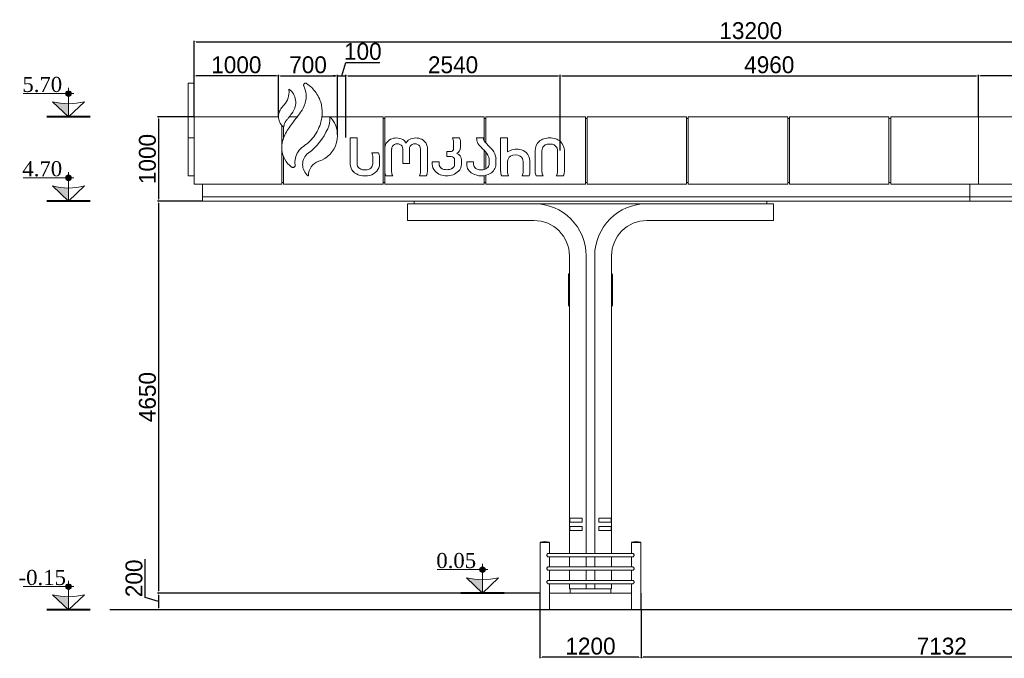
# Model space of a CAD drawing. Header units: feet. Extents: x 1702076 to 1880744, y 4858210 to 4922488.
# Tile 20 of 27: x 1827083 to 1838759, y 4902933 to 4910511. Entities that reach past the tile are written whole.
import ezdxf

# ---------------------------------------------------------------- set-up
doc = ezdxf.new("R2010")
doc.units = ezdxf.units.FT
doc.header["$MEASUREMENT"] = 0
doc.header["$PDMODE"] = 98
doc.header["$PDSIZE"] = 0.3
doc.dimstyles.new('ISO-25', dxfattribs={"dimscale": 15, "dimtxt": 20, "dimasz": 2.5, "dimexe": 1.25, "dimexo": 0.625, "dimgap": 3, "dimtad": 1, "dimdec": 0, "dimtxsty": 'Standard', "dimcen": 2.5, "dimadec": 0, "dimazin": 0, "dimtfac": 1, "dimtdec": 0, "dimtmove": 0, "dimatfit": 3, "dimfxl": 1.25, "dimarcsym": 0})

# ---------------------------------------------------------------- blocks, each defined once
blk = doc.blocks.new('A$Cb45f844c')
at = {"color": 0, "linetype": 'Continuous', "lineweight": 0, "extrusion": (0, 1, 0)}
for p, q in [((-44092, -2843), (-44162, -2843)), ((-44162, -3244), (-44162, -3246)), ((-44092, -3244), (-44162, -3244)), ((-44162, -3246), (-44162, -3493)), ((-44092, -3243), (-44092, -4043)), ((-44092, -3243), (-43092, -3243)), ((-42964, -3243), (-42870, -3243)), ((-42577, -3243), (-41852, -3243)), ((-41852, -4043), (-41852, -3243)), ((-41852, -3263), (-41832, -3263)), ((-41832, -3243), (-41832, -4043)), ((-41832, -3243), (-40652, -3243)), ((-40652, -3528), (-40652, -3243)), ((-40652, -3263), (-40632, -3263)), ((-40632, -3243), (-40632, -3554)), ((-40632, -3243), (-39452, -3243)), ((-39452, -4043), (-39452, -3243)), ((-39452, -3263), (-39432, -3263)), ((-39432, -3243), (-39432, -4043)), ((-39432, -3243), (-38252, -3243)), ((-38252, -4043), (-38252, -3243)), ((-38252, -3263), (-38232, -3263)), ((-38232, -3243), (-38232, -4043)), ((-38232, -3243), (-37052, -3243)), ((-37052, -4043), (-37052, -3243)), ((-37052, -3263), (-37032, -3263)), ((-37032, -3243), (-37032, -4043)), ((-37032, -3243), (-35852, -3243)), ((-35852, -3243), (-35852, -4043)), ((-35832, -3263), (-35852, -3263)), ((-35832, -3243), (-35832, -4043)), ((-34792, -3243), (-35832, -3243)), ((-34102, -3243), (-34792, -3243)), ((-34792, -3243), (-34792, -4043)), ((-43052, -3574), (-43052, -3345)), ((-43032, -3362), (-43032, -3493)), ((-44162, -3493), (-44162, -3502)), ((-44162, -3493), (-44162, -3493)), ((-44092, -3493), (-44162, -3493)), ((-44092, -3493), (-44162, -3493)), ((-44162, -3502), (-44162, -3531)), ((-42159, -3493), (-42242, -3493)), ((-42242, -3493), (-42242, -3806)), ((-42159, -3800), (-42159, -3493)), ((-40946, -3493), (-41028, -3493)), ((-40661, -3493), (-40742, -3493)), ((-40375, -3493), (-40458, -3493)), ((-40458, -3493), (-40458, -3892)), ((-40375, -3659), (-40375, -3493)), ((-44162, -3531), (-44162, -3646)), ((-41016, -3538), (-41016, -3626)), ((-40934, -3606), (-40934, -3536)), ((-44162, -3892), (-44162, -3646)), ((-43052, -4043), (-43052, -3633)), ((-43032, -3715), (-43032, -4043)), ((-41906, -3668), (-41985, -3668)), ((-41974, -3721), (-41974, -3800)), ((-41893, -3800), (-41893, -3721)), ((-41832, -3624), (-41832, -3892)), ((-41750, -3894), (-41750, -3624)), ((-41618, -3624), (-41618, -3798)), ((-41539, -3798), (-41539, -3624)), ((-41408, -3624), (-41408, -3894)), ((-41326, -3892), (-41326, -3624)), ((-41040, -3653), (-41094, -3653)), ((-41094, -3653), (-41094, -3713)), ((-41094, -3713), (-41045, -3713)), ((-40652, -3868), (-40652, -3641)), ((-40632, -3661), (-40632, -3861)), ((-40513, -3805), (-40513, -3736)), ((-40049, -3646), (-40049, -3892)), ((-39967, -3894), (-39967, -3646)), ((-39784, -3646), (-39784, -3894)), ((-39702, -3892), (-39702, -3646)), ((-41618, -3798), (-41539, -3798)), ((-41271, -3776), (-41271, -3804)), ((-41188, -3776), (-41271, -3776)), ((-41188, -3804), (-41188, -3776)), ((-41003, -3752), (-41003, -3804)), ((-40921, -3804), (-40921, -3754)), ((-40779, -3776), (-40860, -3776)), ((-40860, -3776), (-40860, -3805)), ((-40779, -3794), (-40779, -3776)), ((-40594, -3744), (-40594, -3794)), ((-40375, -3894), (-40375, -3774)), ((-40190, -3774), (-40190, -3894)), ((-40110, -3894), (-40110, -3765)), ((-44162, -3892), (-44162, -3943)), ((-44162, -3943), (-44162, -3943)), ((-44092, -3943), (-44162, -3943)), ((-44092, -3943), (-44162, -3943)), ((-42738, -3942), (-42737, -3940)), ((-41819, -3943), (-41737, -3943)), ((-41421, -3943), (-41339, -3943)), ((-40652, -4043), (-40652, -3940)), ((-40632, -3936), (-40632, -4043)), ((-40445, -3943), (-40363, -3943)), ((-40201, -3943), (-40119, -3943)), ((-40037, -3943), (-39954, -3943)), ((-39797, -3943), (-39714, -3943)), ((-43052, -4043), (-44092, -4043)), ((-43992, -4043), (-43992, -4193)), ((-43052, -4023), (-43032, -4023)), ((-43032, -4043), (-41852, -4043)), ((-41852, -4023), (-41832, -4023)), ((-41832, -4043), (-40652, -4043)), ((-40652, -4023), (-40632, -4023)), ((-40632, -4043), (-39452, -4043)), ((-39452, -4023), (-39432, -4023)), ((-39432, -4043), (-38252, -4043)), ((-38252, -4023), (-38232, -4023)), ((-38232, -4043), (-37052, -4043)), ((-37052, -4023), (-37032, -4023)), ((-35852, -4043), (-37032, -4043)), ((-35832, -4023), (-35852, -4023)), ((-34792, -4043), (-35832, -4043)), ((-34892, -4193), (-34892, -4043)), ((-34102, -4043), (-34792, -4043)), ((-43992, -4193), (-43992, -4243)), ((-43992, -4193), (-34892, -4193)), ((-34892, -4193), (-43992, -4193)), ((-34892, -4193), (-34892, -4243)), ((-34892, -4193), (-30992, -4193)), ((-30992, -4193), (-34892, -4193)), ((-34892, -4243), (-43992, -4243)), ((-40062, -4273), (-41562, -4273)), ((-41562, -4273), (-41562, -4473)), ((-41482, -4273), (-41482, -4243)), ((-38722, -4273), (-40062, -4273)), ((-37222, -4273), (-38722, -4273)), ((-37302, -4273), (-37302, -4243)), ((-37222, -4473), (-37222, -4273)), ((-30992, -4243), (-34892, -4243)), ((-41562, -4473), (-40062, -4473)), ((-38722, -4473), (-37222, -4473)), ((-39642, -4893), (-39642, -8003)), ((-39442, -4893), (-39442, -8423)), ((-39342, -8423), (-39342, -4893)), ((-39142, -8003), (-39142, -4893)), ((-39652, -5121), (-39652, -5108)), ((-39652, -5121), (-39652, -5483)), ((-39132, -5114), (-39132, -5160)), ((-39132, -5160), (-39132, -5243)), ((-39132, -5247), (-39132, -5243)), ((-39132, -5317), (-39132, -5247)), ((-39132, -5439), (-39132, -5317)), ((-39652, -5483), (-39652, -5483)), ((-39132, -5483), (-39132, -5439)), ((-39642, -8053), (-39642, -8003)), ((-39492, -8003), (-39642, -8003)), ((-39642, -8053), (-39642, -8103)), ((-39642, -8053), (-39492, -8053)), ((-39637, -8003), (-39637, -8053)), ((-39492, -8053), (-39492, -8003)), ((-39142, -8003), (-39292, -8003)), ((-39292, -8003), (-39292, -8053)), ((-39292, -8053), (-39142, -8053)), ((-39147, -8003), (-39147, -8053)), ((-39142, -8053), (-39142, -8003)), ((-39142, -8103), (-39142, -8053)), ((-39642, -8103), (-39642, -8153)), ((-39492, -8103), (-39642, -8103)), ((-39642, -8153), (-39642, -8423)), ((-39642, -8153), (-39492, -8153)), ((-39637, -8103), (-39637, -8153)), ((-39492, -8153), (-39492, -8103)), ((-39142, -8103), (-39292, -8103)), ((-39292, -8103), (-39292, -8153)), ((-39292, -8153), (-39142, -8153)), ((-39147, -8103), (-39147, -8153)), ((-39142, -8153), (-39142, -8103)), ((-39142, -8423), (-39142, -8153)), ((-39988, -8290), (-39933, -8290)), ((-39988, -8290), (-39988, -8291)), ((-39933, -8290), (-39878, -8290)), ((-39878, -8290), (-39878, -8291)), ((-38851, -8290), (-38906, -8290)), ((-38906, -8291), (-38906, -8290)), ((-38796, -8290), (-38851, -8290)), ((-38796, -8291), (-38796, -8290)), ((-39988, -8291), (-39933, -8291)), ((-39988, -8293), (-39878, -8293)), ((-39988, -8293), (-39988, -9088)), ((-39985, -8291), (-39985, -8293)), ((-39933, -8291), (-39878, -8291)), ((-39881, -8291), (-39881, -8293)), ((-39878, -8293), (-39878, -8423)), ((-38851, -8291), (-38906, -8291)), ((-38796, -8293), (-38906, -8293)), ((-38906, -8423), (-38906, -8293)), ((-38903, -8293), (-38903, -8291)), ((-38796, -8291), (-38851, -8291)), ((-38799, -8293), (-38799, -8291)), ((-38796, -9088), (-38796, -8293)), ((-38891, -8423), (-39892, -8423)), ((-39892, -8463), (-38891, -8463)), ((-39878, -8463), (-39878, -8583)), ((-39642, -8463), (-39642, -8583)), ((-39442, -8463), (-39442, -8583)), ((-39342, -8583), (-39342, -8463)), ((-39142, -8583), (-39142, -8463)), ((-38906, -8583), (-38906, -8463)), ((-38891, -8583), (-39892, -8583)), ((-39892, -8623), (-38891, -8623)), ((-39878, -8623), (-39878, -8743)), ((-39642, -8623), (-39642, -8743)), ((-39442, -8623), (-39442, -8743)), ((-39342, -8743), (-39342, -8623)), ((-39142, -8743), (-39142, -8623)), ((-38906, -8743), (-38906, -8623)), ((-38891, -8743), (-39892, -8743)), ((-39892, -8783), (-38891, -8783)), ((-39878, -8783), (-39878, -9088)), ((-39642, -8783), (-39642, -8843)), ((-39442, -8843), (-39642, -8843)), ((-39632, -8893), (-39632, -8843)), ((-39442, -8783), (-39442, -8843)), ((-39342, -8843), (-39442, -8843)), ((-39342, -8843), (-39342, -8783)), ((-39142, -8843), (-39342, -8843)), ((-39152, -8893), (-39152, -8843)), ((-39142, -8843), (-39142, -8783)), ((-38906, -9088), (-38906, -8783)), ((-39992, -8893), (-39988, -8893)), ((-39992, -9088), (-39992, -8893)), ((-39878, -8893), (-38906, -8893)), ((-38796, -8893), (-38792, -8893)), ((-38792, -9088), (-38792, -8893)), ((-39828, -9088), (-40038, -9088)), ((-40038, -9093), (-40038, -9088)), ((-39828, -9093), (-40038, -9093)), ((-39828, -9093), (-39828, -9088)), ((-39828, -9093), (-38956, -9093)), ((-38746, -9088), (-38956, -9088)), ((-38956, -9093), (-38956, -9088)), ((-38746, -9093), (-38956, -9093)), ((-38746, -9093), (-38746, -9088))]:
    blk.add_line(p, q, dxfattribs=at)
at = {"lineweight": 30}
blk.add_lwpolyline([(-23874, -9093), (-45093, -9093)], dxfattribs=at)
at = {"color": 0, "linetype": 'Continuous', "lineweight": 0}
for centre, radius, start, end in [((-42716, -3463), 324, 288.3396, 41.8638), ((-42479, -3250), 5.75, 41.8638, 184.1011), ((-41694, -3655), 162, 62.3417, 115.6282), ((-41463, -3655), 162, 64.3718, 117.6583), ((-41015, -3536), 81.3, 0.1697, 31.847), ((-40615, -3497), 127, 178.4099, 208.71), ((-39904, -3642), 146, 106.5035, 130.5704), ((-39876, -3770), 277, 89.8815, 104.4166), ((-39875, -3770), 277, 75.5834, 90.1185), ((-39847, -3642), 146, 49.4296, 73.4965), ((-41705, -3621), 127, 117.743, 181.4524), ((-41658, -3586), 84.4, 20.1503, 62.3417), ((-41500, -3586), 84.4, 117.6583, 159.8497), ((-41452, -3621), 127, 358.5476, 62.257), ((-41017, -3604), 82.9, 298.4937, 358.6635), ((-40618, -3498), 124, 208.9002, 223.5013), ((-38033, -1045), 3688, 223.5013, 225.1121), ((-39899, -3644), 150, 131.4001, 180.7368), ((-39852, -3644), 150, 359.2632, 48.5999), ((-42637, -3808), 169, 127.0604, 232.8758), ((-42007, -3721), 114, 0, 27.2667), ((-41009, -3759), 88.3, 3.567, 68.616), ((-40699, -3755), 188, 39.442, 44.3929), ((-40699, -3755), 188, 5.9324, 39.442), ((-40267, -3815), 190, 78.4462, 124.8217), ((-40261, -3787), 161, 48.0032, 78.4462), ((-40242, -3765), 131, 0, 48.0032), ((-42088, -3791), 155, 185.8974, 219.5566), ((-42031, -3798), 138, 319.6655, 359.4855), ((-41141, -3798), 129, 182.386, 223.9605), ((-41043, -3801), 122, 314.4244, 358.6642), ((-40728, -3800), 132, 181.9339, 240.8055), ((-40647, -3799), 134, 299.1945, 357.403), ((-42738, -3942), 0.821, 232.8758, 4.1153), ((-42087, -3777), 164, 222.9621, 257.536), ((-42067, -3676), 268, 258.0221, 282.2436), ((-42046, -3779), 162, 282.6796, 317.7905), ((-41711, -3889), 121, 181.6323, 206.5631), ((-41447, -3889), 121, 333.4369, 358.3677), ((-41111, -3769), 172, 223.9605, 248.8918), ((-41097, -3734), 209, 248.8918, 291.1082), ((-41089, -3754), 188, 291.1082, 314.4244), ((-40687, -3727), 216, 240.8055, 299.1945), ((-40350, -3892), 107, 180, 208.1954), ((-40240, -3896), 129, 338.6909, 1.0192), ((-39928, -3889), 121, 181.6323, 206.5631), ((-39823, -3889), 121, 333.4369, 358.3677), ((-39642, -5483), 10, 180, 270)]:
    blk.add_arc(centre, radius, start, end, dxfattribs=at)
at = {"color": 0, "linetype": 'Continuous', "lineweight": 0, "extrusion": (0, 0, -1)}
for centre, radius, start, end in [((42761, -3270), 278, 175.8989, 204.1268), ((43187, -3080), 744, 204.1268, 232.9396), ((41100, -3537), 84.1, 148.6662, 180.4125), ((40583, -3492), 77.5, 318.3959, 359.0027), ((41691, -3623), 58.2, 358.5552, 66.081), ((41683, -3641), 78, 66.081, 113.919), ((41678, -3624), 60, 116.1779, 180.7798), ((41479, -3624), 60, 359.2202, 63.8221), ((41474, -3641), 78, 66.081, 113.919), ((41466, -3623), 58.2, 113.919, 181.4448), ((38796, -1892), 2476, 315.6071, 318.1715), ((39889, -3643), 78.2, 358.3168, 43.6773), ((39891, -3644), 77.2, 45.4377, 78.2024), ((39877, -3728), 162, 79.19, 90.4648), ((39874, -3728), 162, 89.5352, 100.81), ((39860, -3644), 77.2, 101.7976, 134.5623), ((39862, -3643), 78.2, 136.3227, 181.6832), ((42139, -3729), 166, 158.5962, 177.2164), ((41042, -3752), 38.8, 86.1758, 179.8654), ((41043, -3626), 27.2, 178.681, 263.8253), ((40736, -3758), 142, 134.8879, 174.3791), ((40298, -3774), 77.3, 0, 57.3692), ((40283, -3798), 105, 57.3692, 122.6308), ((40269, -3776), 79.3, 122.6308, 178.7846), ((42557, -3941), 180, 0.5548, 71.6604), ((42092, -3800), 67.4, 310.9322, 359.9605), ((42078, -3781), 90.3, 280.2993, 309.7954), ((42056, -3779), 92.4, 231.0012, 261.0375), ((42050, -3794), 76.2, 183.9964, 227.4902), ((41129, -3803), 59.3, 300.6423, 358.9289), ((41057, -3806), 54, 177.7303, 242.2144), ((40681, -3789), 98.1, 327.2514, 357.2194), ((40717, -3813), 54.6, 288.0505, 327.2514), ((40658, -3808), 59.6, 215.1051, 251.9495), ((40678, -3794), 84, 180, 215.1051), ((42068, -3708), 164, 260.8559, 279.1441), ((41648, -3894), 102, 330.9965, 0.0133), ((41510, -3894), 102, 179.9867, 209.0035), ((41113, -3789), 79.4, 277.4471, 305.7589), ((41098, -3724), 146, 260.006, 279.994), ((41083, -3775), 93.4, 237.2139, 263.5691), ((40687, -3720), 152, 251.9495, 288.0505), ((40274, -3894), 102, 330.9965, 0.0133), ((40304, -3894), 114, 180, 205.6227), ((39865, -3894), 102, 330.9965, 0.0133), ((39885, -3894), 102, 179.9867, 209.0035), ((40062, -4893), 620, 90, 180), ((38722, -4893), 620, 0, 90), ((40062, -4893), 420, 90, 180), ((38722, -4893), 420, 0, 90), ((39642, -5108), 10, 0, 90), ((39642, -5121), 10, 0, 90), ((39142, -5114), 10, 90, 180), ((39642, -5483), 10, 270, 0), ((39142, -5483), 10, 180, 270), ((39933, -8467), 185, 72.7047, 107.2953), ((38851, -8467), 185, 72.7047, 107.2953)]:
    blk.add_arc(centre, radius, start, end, dxfattribs=at)
at = {"color": 0, "linetype": 'Continuous', "lineweight": 0}
for points, knots in [([(-44162, -2846), (-44162, -2845), (-44162, -2844), (-44162, -2843), (-44162, -2843), (-44162, -2843)], [-54.744503, -54.744503, -54.744503, -54.744503, -48.562111, -48.562111, -42.882569, -42.882569, -42.882569, -42.882569]), ([(-44162, -3244), (-44162, -3197), (-44162, -3148), (-44162, -3049), (-44162, -3000), (-44162, -2913), (-44162, -2875), (-44162, -2846)], [-464.751714, -464.751714, -464.751714, -464.751714, -320.159213, -320.159213, -160.929472, -160.929472, 0, 0, 0, 0]), ([(-43027, -3363), (-43027, -3349), (-43025, -3336), (-43016, -3310), (-43009, -3298), (-42999, -3286), (-42999, -3286), (-42996, -3282), (-42995, -3280), (-42990, -3275), (-42987, -3271), (-42977, -3259), (-42970, -3251), (-42950, -3225), (-42937, -3207), (-42924, -3189), (-42923, -3189), (-42909, -3168), (-42899, -3146), (-42887, -3097), (-42885, -3071), (-42893, -3019), (-42902, -2994), (-42929, -2949), (-42947, -2929), (-42968, -2913), (-42968, -2913), (-42968, -2913), (-42968, -2913), (-42968, -2913), (-42968, -2913), (-42968, -2913), (-42968, -2913), (-42968, -2913), (-42968, -2913), (-42968, -2913), (-42968, -2913), (-42968, -2913), (-42968, -2913), (-42969, -2913), (-42969, -2913), (-42969, -2913), (-42969, -2913), (-42969, -2913), (-42969, -2913), (-42969, -2914), (-42969, -2914), (-42968, -2918), (-42968, -2922), (-42967, -2933), (-42967, -2941), (-42967, -2980), (-42974, -3011), (-42999, -3068), (-43017, -3095), (-43041, -3118), (-43042, -3119), (-43044, -3121), (-43045, -3122), (-43061, -3139), (-43072, -3157), (-43088, -3197), (-43092, -3219), (-43091, -3262), (-43087, -3283), (-43070, -3322), (-43057, -3340), (-43041, -3356)], [-8016.868336, -8016.868336, -8016.868336, -8016.868336, -6974.133624, -6974.133624, -5929.559772, -5929.559772, -5804.489011, -5804.489011, -5756.727762, -5756.727762, -5589.068498, -5589.068498, -5235.920841, -5235.920841, -4529.300506, -4529.300506, -4508.430645, -4508.430645, -3552.798289, -3552.798289, -2561.649422, -2561.649422, -1530.784561, -1530.784561, -511.331069, -511.331069, -511.331065, -511.331065, -511.331059, -511.331059, -511.331041, -511.331041, -511.331002, -511.331002, -511.326339, -511.326339, -510.746022, -510.746022, -510.143517, -510.143517, -509.534846, -509.534846, -508.954671, -508.954671, -508.352326, -508.352326, -507.227335, -507.227335, -494.831263, -494.831263, -470.117036, -470.117036, -370.728115, -370.728115, -269.051614, -269.051614, -262.945155, -262.945155, -258.602221, -258.602221, -194.832952, -194.832952, -129.120568, -129.120568, -65.485114, -65.485114, 0, 0, 0, 0]), ([(-42792, -2873), (-42777, -2905), (-42768, -2940), (-42762, -3011), (-42766, -3047), (-42787, -3121), (-42805, -3157), (-42830, -3189)], [-335.122731, -335.122731, -335.122731, -335.122731, -229.786144, -229.786144, -120.602151, -120.602151, 0, 0, 0, 0]), ([(-42761, -2846), (-42763, -2845), (-42765, -2844), (-42769, -2843), (-42771, -2843), (-42776, -2843), (-42779, -2844), (-42784, -2846), (-42786, -2848), (-42790, -2852), (-42791, -2854), (-42793, -2860), (-42794, -2862), (-42794, -2868), (-42793, -2871), (-42792, -2873)], [-54.744503, -54.744503, -54.744503, -54.744503, -48.562111, -48.562111, -42.05044, -42.05044, -33.492871, -33.492871, -25.11128, -25.11128, -16.96365, -16.96365, -8.501115, -8.501115, 0, 0, 0, 0]), ([(-42578, -3251), (-42570, -3201), (-42572, -3150), (-42594, -3049), (-42616, -3000), (-42677, -2913), (-42716, -2875), (-42761, -2846)], [-471.683907, -471.683907, -471.683907, -471.683907, -320.159213, -320.159213, -160.929472, -160.929472, 0, 0, 0, 0]), ([(-42830, -3189), (-42849, -3214), (-42867, -3239), (-42905, -3289), (-42923, -3314), (-42942, -3339)], [-187.810745, -187.810745, -187.810745, -187.810745, -93.905372, -93.905372, 0, 0, 0, 0]), ([(-42895, -3814), (-42899, -3788), (-42898, -3761), (-42886, -3707), (-42875, -3681), (-42844, -3632), (-42822, -3611), (-42796, -3593), (-42795, -3592), (-42791, -3590), (-42790, -3589), (-42785, -3585), (-42781, -3583), (-42725, -3542), (-42681, -3493), (-42612, -3381), (-42588, -3317), (-42578, -3251)], [-1035.208386, -1035.208386, -1035.208386, -1035.208386, -841.120164, -841.120164, -639.691036, -639.691036, -422.447419, -422.447419, -415.068122, -415.068122, -408.91628, -408.91628, -396.625907, -396.625907, -201.048341, -201.048341, 0, 0, 0, 0]), ([(-42942, -3339), (-42976, -3381), (-43003, -3427), (-43029, -3486), (-43032, -3493), (-43037, -3506), (-43040, -3515), (-43052, -3561), (-43055, -3599), (-43047, -3675), (-43035, -3712), (-42998, -3781), (-42972, -3811), (-42941, -3836), (-42941, -3836), (-42940, -3837), (-42940, -3837), (-42939, -3838), (-42938, -3838), (-42933, -3841), (-42929, -3842), (-42921, -3843), (-42917, -3843), (-42911, -3842), (-42909, -3841), (-42906, -3840), (-42905, -3839), (-42902, -3836), (-42900, -3834), (-42896, -3829), (-42895, -3826), (-42895, -3820), (-42895, -3817), (-42895, -3814)], [-3612.029582, -3612.029582, -3612.029582, -3612.029582, -3187.564884, -3187.564884, -3102.18954, -3102.18954, -2868.30288, -2868.30288, -1965.730116, -1965.730116, -1028.305041, -1028.305041, -86.179929, -86.179929, -85.389041, -85.389041, -82.877839, -82.877839, -77.874731, -77.874731, -57.841162, -57.841162, -37.224522, -37.224522, -30.880752, -30.880752, -26.591028, -26.591028, -17.942381, -17.942381, -8.953142, -8.953142, 0, 0, 0, 0]), ([(-43041, -3356), (-43039, -3358), (-43037, -3359), (-43032, -3362), (-43030, -3363), (-43027, -3363)], [-16.557237, -16.557237, -16.557237, -16.557237, -8.278618, -8.278618, 0, 0, 0, 0]), ([(-39132, -5160), (-39132, -5160), (-39132, -5160), (-39132, -5160), (-39132, -5159), (-39132, -5159), (-39132, -5158), (-39133, -5157), (-39134, -5157), (-39136, -5156), (-39137, -5155), (-39139, -5155), (-39140, -5155), (-39142, -5155)], [-0.004644, -0.004644, -0.004644, -0.004644, 0, 0, 2.036271, 2.036271, 4.071595, 4.071595, 7.988919, 7.988919, 11.889031, 11.889031, 15.780757, 15.780757, 15.780757, 15.780757]), ([(-39132, -5243), (-39132, -5243), (-39132, -5243), (-39132, -5244), (-39132, -5245), (-39132, -5247), (-39133, -5247), (-39134, -5249), (-39135, -5250), (-39137, -5251), (-39138, -5251), (-39140, -5252), (-39141, -5252), (-39142, -5252)], [-18.685352, -18.685352, -18.685352, -18.685352, -18.679204, -18.679204, -14.480478, -14.480478, -10.480986, -10.480986, -6.212314, -6.212314, -2.92001, -2.92001, 0, 0, 0, 0]), ([(-39132, -5247), (-39132, -5247), (-39132, -5247), (-39132, -5248), (-39132, -5249), (-39133, -5251), (-39133, -5252), (-39134, -5254), (-39135, -5255), (-39137, -5256), (-39138, -5257), (-39140, -5257), (-39141, -5257), (-39142, -5257)], [-0.006372, -0.006372, -0.006372, -0.006372, 0, 0, 4.727672, 4.727672, 9.236807, 9.236807, 13.54944, 13.54944, 16.70931, 16.70931, 19.446445, 19.446445, 19.446445, 19.446445]), ([(-39132, -5439), (-39132, -5439), (-39132, -5439), (-39132, -5439), (-39132, -5438), (-39132, -5437), (-39132, -5437), (-39133, -5436), (-39134, -5435), (-39136, -5435), (-39137, -5434), (-39139, -5434), (-39141, -5434), (-39142, -5434)], [-16.858102, -16.858102, -16.858102, -16.858102, -16.85301, -16.85301, -14.038565, -14.038565, -11.259423, -11.259423, -7.093144, -7.093144, -3.43455, -3.43455, 0, 0, 0, 0]), ([(-39892, -8463), (-39894, -8463), (-39896, -8463), (-39899, -8461), (-39901, -8460), (-39905, -8456), (-39906, -8454), (-39908, -8449), (-39909, -8447), (-39909, -8442), (-39909, -8440), (-39907, -8435), (-39906, -8433), (-39904, -8429), (-39902, -8427), (-39898, -8425), (-39896, -8424), (-39894, -8423), (-39893, -8423), (-39892, -8423)], [0, 0, 0, 0, 7.376503, 7.376503, 15.120615, 15.120615, 23.266629, 23.266629, 30.588919, 30.588919, 37.420683, 37.420683, 44.884449, 44.884449, 52.951043, 52.951043, 60.786301, 60.786301, 63.817122, 63.817122, 63.817122, 63.817122]), ([(-38891, -8463), (-38889, -8463), (-38887, -8463), (-38884, -8461), (-38882, -8459), (-38879, -8456), (-38877, -8454), (-38875, -8449), (-38875, -8447), (-38874, -8442), (-38875, -8440), (-38876, -8436), (-38877, -8434), (-38879, -8429), (-38881, -8428), (-38885, -8425), (-38887, -8424), (-38889, -8423), (-38890, -8423), (-38891, -8423)], [-127.273386, -127.273386, -127.273386, -127.273386, -119.839724, -119.839724, -111.701569, -111.701569, -103.948147, -103.948147, -96.709395, -96.709395, -90.576715, -90.576715, -82.711282, -82.711282, -74.695772, -74.695772, -67.175791, -67.175791, -63.457375, -63.457375, -63.457375, -63.457375]), ([(-39892, -8583), (-39893, -8583), (-39894, -8583), (-39896, -8584), (-39898, -8585), (-39902, -8587), (-39904, -8589), (-39906, -8593), (-39907, -8595), (-39909, -8600), (-39909, -8602), (-39909, -8607), (-39908, -8609), (-39906, -8614), (-39905, -8616), (-39901, -8620), (-39899, -8621), (-39896, -8623), (-39894, -8623), (-39892, -8623)], [-63.81751, -63.81751, -63.81751, -63.81751, -60.811364, -60.811364, -52.977036, -52.977036, -44.905629, -44.905629, -37.425143, -37.425143, -30.595693, -30.595693, -23.285472, -23.285472, -15.145715, -15.145715, -7.386158, -7.386158, 0, 0, 0, 0]), ([(-38891, -8623), (-38889, -8623), (-38887, -8623), (-38884, -8621), (-38882, -8619), (-38879, -8616), (-38877, -8614), (-38875, -8609), (-38875, -8607), (-38874, -8602), (-38875, -8600), (-38876, -8596), (-38877, -8594), (-38879, -8589), (-38881, -8588), (-38885, -8585), (-38887, -8584), (-38889, -8583), (-38890, -8583), (-38891, -8583)], [-127.273386, -127.273386, -127.273386, -127.273386, -119.839724, -119.839724, -111.701569, -111.701569, -103.948147, -103.948147, -96.709395, -96.709395, -90.576715, -90.576715, -82.711282, -82.711282, -74.695772, -74.695772, -67.175791, -67.175791, -63.457375, -63.457375, -63.457375, -63.457375]), ([(-39892, -8743), (-39893, -8743), (-39894, -8743), (-39896, -8744), (-39898, -8745), (-39902, -8747), (-39904, -8749), (-39906, -8753), (-39907, -8755), (-39909, -8760), (-39909, -8762), (-39909, -8767), (-39908, -8769), (-39906, -8774), (-39905, -8776), (-39901, -8780), (-39899, -8781), (-39896, -8783), (-39894, -8783), (-39892, -8783)], [-63.81751, -63.81751, -63.81751, -63.81751, -60.811364, -60.811364, -52.977036, -52.977036, -44.905629, -44.905629, -37.425143, -37.425143, -30.595693, -30.595693, -23.285472, -23.285472, -15.145715, -15.145715, -7.386158, -7.386158, 0, 0, 0, 0]), ([(-38891, -8783), (-38889, -8783), (-38887, -8783), (-38884, -8781), (-38882, -8779), (-38879, -8776), (-38877, -8774), (-38875, -8769), (-38875, -8767), (-38874, -8762), (-38875, -8760), (-38876, -8756), (-38877, -8754), (-38879, -8749), (-38881, -8748), (-38885, -8745), (-38887, -8744), (-38889, -8743), (-38890, -8743), (-38891, -8743)], [-127.273386, -127.273386, -127.273386, -127.273386, -119.839724, -119.839724, -111.701569, -111.701569, -103.948147, -103.948147, -96.709395, -96.709395, -90.576715, -90.576715, -82.711282, -82.711282, -74.695772, -74.695772, -67.175791, -67.175791, -63.457375, -63.457375, -63.457375, -63.457375])]:
    blk.add_open_spline(points, degree=3, knots=knots, dxfattribs=at)
for points, weights in [([(-44092, -2846), (-44092, -2843), (-44092, -2843)], [1, 0.914521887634, 0.903578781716]), ([(-44092, -3243), (-44092, -2986), (-44092, -2846)], [0.994248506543, 0.839461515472, 1])]:
    blk.add_rational_spline(points, weights, degree=2, dxfattribs=at)
blk = doc.blocks.new('*D5313')
at = {"color": 0, "lineweight": -2, "transparency": 16777216}
for p, q in [((1829246, 4908358), (1828717, 4908358)), ((1828729, 4908333), (1828729, 4903733)), ((1833246, 4903708), (1828717, 4903708))]:
    blk.add_line(p, q, dxfattribs=at)
at = {"color": 0, "lineweight": 5, "transparency": 16777216}
for points in [[(1828725, 4908333), (1828733, 4908333), (1828729, 4908358)], [(1828725, 4903733), (1828733, 4903733), (1828729, 4903708)]]:
    blk.add_solid(points, dxfattribs=at)
at = {"layer": 'Defpoints', "color": 0, "lineweight": 5, "transparency": 16777216}
for p in [(1829252, 4908358), (1828729, 4903708), (1833252, 4903708)]:
    blk.add_point(p, dxfattribs=at)
at = {"color": 0, "lineweight": 5, "transparency": 16777216, "insert": (1828598, 4906033), "char_height": 200, "attachment_point": 5, "rotation": 90}
blk.add_mtext('4650', dxfattribs=at)
blk = doc.blocks.new('*D5314')
at = {"color": 0, "lineweight": -2, "transparency": 16777216}
for p, q in [((1830152, 4909362), (1830152, 4909856)), ((1830177, 4909844), (1830827, 4909844)), ((1830852, 4909144), (1830852, 4909856))]:
    blk.add_line(p, q, dxfattribs=at)
at = {"color": 0, "lineweight": 5, "transparency": 16777216}
for points in [[(1830177, 4909848), (1830177, 4909839), (1830152, 4909844)], [(1830827, 4909848), (1830827, 4909839), (1830852, 4909844)]]:
    blk.add_solid(points, dxfattribs=at)
at = {"layer": 'Defpoints', "color": 0, "lineweight": 5, "transparency": 16777216}
for p in [(1830852, 4909844), (1830152, 4909356), (1830852, 4909137)]:
    blk.add_point(p, dxfattribs=at)
at = {"color": 0, "lineweight": 5, "transparency": 16777216, "insert": (1830502, 4909975), "char_height": 200, "attachment_point": 5}
blk.add_mtext('700', dxfattribs=at)
blk = doc.blocks.new('*D5315')
at = {"color": 0, "lineweight": -2, "transparency": 16777216}
for p, q in [((1830902, 4909844), (1830950, 4910003)), ((1830950, 4910003), (1831353, 4910003)), ((1830827, 4909844), (1830802, 4909844)), ((1830852, 4909144), (1830852, 4909856)), ((1830852, 4909844), (1830952, 4909844)), ((1830852, 4909844), (1830952, 4909844)), ((1830952, 4909113), (1830952, 4909856)), ((1830977, 4909844), (1831002, 4909844))]:
    blk.add_line(p, q, dxfattribs=at)
at = {"color": 0, "lineweight": 5, "transparency": 16777216}
for points in [[(1830827, 4909848), (1830827, 4909839), (1830852, 4909844)], [(1830977, 4909848), (1830977, 4909839), (1830952, 4909844)]]:
    blk.add_solid(points, dxfattribs=at)
at = {"layer": 'Defpoints', "color": 0, "lineweight": 5, "transparency": 16777216}
for p in [(1830952, 4909844), (1830852, 4909137), (1830952, 4909107)]:
    blk.add_point(p, dxfattribs=at)
at = {"color": 0, "lineweight": 5, "transparency": 16777216, "insert": (1831152, 4910134), "char_height": 200, "attachment_point": 5}
blk.add_mtext('100', dxfattribs=at)
blk = doc.blocks.new('*D5316')
at = {"color": 0, "lineweight": -2, "transparency": 16777216}
for p, q in [((1829152, 4909363), (1829152, 4909856)), ((1830127, 4909844), (1829177, 4909844)), ((1830152, 4909362), (1830152, 4909856))]:
    blk.add_line(p, q, dxfattribs=at)
at = {"color": 0, "lineweight": 5, "transparency": 16777216}
for points in [[(1829177, 4909848), (1829177, 4909839), (1829152, 4909844)], [(1830127, 4909848), (1830127, 4909839), (1830152, 4909844)]]:
    blk.add_solid(points, dxfattribs=at)
at = {"layer": 'Defpoints', "color": 0, "lineweight": 5, "transparency": 16777216}
for p in [(1829152, 4909844), (1829152, 4909357), (1830152, 4909356)]:
    blk.add_point(p, dxfattribs=at)
at = {"color": 0, "lineweight": 5, "transparency": 16777216, "insert": (1829652, 4909975), "char_height": 200, "attachment_point": 5}
blk.add_mtext('1000', dxfattribs=at)
blk = doc.blocks.new('*D5317')
at = {"color": 0, "lineweight": -2, "transparency": 16777216}
for p, q in [((1830952, 4909113), (1830952, 4909856)), ((1830977, 4909844), (1833467, 4909844)), ((1833492, 4908960), (1833492, 4909856))]:
    blk.add_line(p, q, dxfattribs=at)
at = {"color": 0, "lineweight": 5, "transparency": 16777216}
for points in [[(1830977, 4909848), (1830977, 4909839), (1830952, 4909844)], [(1833467, 4909848), (1833467, 4909839), (1833492, 4909844)]]:
    blk.add_solid(points, dxfattribs=at)
at = {"layer": 'Defpoints', "color": 0, "lineweight": 5, "transparency": 16777216}
for p in [(1833492, 4909844), (1830952, 4909107), (1833492, 4908954)]:
    blk.add_point(p, dxfattribs=at)
at = {"color": 0, "lineweight": 5, "transparency": 16777216, "insert": (1832222, 4909975), "char_height": 200, "attachment_point": 5}
blk.add_mtext('2540', dxfattribs=at)
blk = doc.blocks.new('*D5318')
at = {"color": 0, "lineweight": -2, "transparency": 16777216}
for p, q in [((1829146, 4909358), (1828717, 4909358)), ((1828729, 4909333), (1828729, 4908383)), ((1829246, 4908358), (1828717, 4908358))]:
    blk.add_line(p, q, dxfattribs=at)
at = {"color": 0, "lineweight": 5, "transparency": 16777216}
for points in [[(1828725, 4909333), (1828733, 4909333), (1828729, 4909358)], [(1828725, 4908383), (1828733, 4908383), (1828729, 4908358)]]:
    blk.add_solid(points, dxfattribs=at)
at = {"layer": 'Defpoints', "color": 0, "lineweight": 5, "transparency": 16777216}
for p in [(1829152, 4909358), (1828729, 4908358), (1829252, 4908358)]:
    blk.add_point(p, dxfattribs=at)
at = {"color": 0, "lineweight": 5, "transparency": 16777216, "insert": (1828598, 4908858), "char_height": 200, "attachment_point": 5, "rotation": 90}
blk.add_mtext('1000', dxfattribs=at)
blk = doc.blocks.new('*D5311')
at = {"color": 0, "lineweight": -2, "transparency": 16777216}
for p, q in [((1833492, 4908960), (1833492, 4909856)), ((1833517, 4909844), (1838427, 4909844)), ((1838452, 4909364), (1838452, 4909856))]:
    blk.add_line(p, q, dxfattribs=at)
at = {"color": 0, "lineweight": 5, "transparency": 16777216}
for points in [[(1833517, 4909848), (1833517, 4909839), (1833492, 4909844)], [(1838427, 4909848), (1838427, 4909839), (1838452, 4909844)]]:
    blk.add_solid(points, dxfattribs=at)
at = {"layer": 'Defpoints', "color": 0, "lineweight": 5, "transparency": 16777216}
for p in [(1838452, 4909844), (1838452, 4909358), (1833492, 4908954)]:
    blk.add_point(p, dxfattribs=at)
at = {"color": 0, "lineweight": 5, "transparency": 16777216, "insert": (1835972, 4909975), "char_height": 200, "attachment_point": 5}
blk.add_mtext('4960', dxfattribs=at)
blk = doc.blocks.new('*D5312')
at = {"color": 0, "lineweight": -2, "transparency": 16777216}
for p, q in [((1829152, 4909363), (1829152, 4910261)), ((1829177, 4910249), (1842327, 4910249)), ((1842352, 4909364), (1842352, 4910261))]:
    blk.add_line(p, q, dxfattribs=at)
at = {"color": 0, "lineweight": 5, "transparency": 16777216}
for points in [[(1829177, 4910253), (1829177, 4910244), (1829152, 4910249)], [(1842327, 4910253), (1842327, 4910244), (1842352, 4910249)]]:
    blk.add_solid(points, dxfattribs=at)
at = {"layer": 'Defpoints', "color": 0, "lineweight": 5, "transparency": 16777216}
for p in [(1842352, 4910249), (1829152, 4909357), (1842352, 4909358)]:
    blk.add_point(p, dxfattribs=at)
at = {"color": 0, "lineweight": 5, "transparency": 16777216, "insert": (1835752, 4910380), "char_height": 200, "attachment_point": 5}
blk.add_mtext('13200', dxfattribs=at)
blk = doc.blocks.new('*D5319')
at = {"color": 0, "lineweight": -2, "transparency": 16777216}
for p, q in [((1828570, 4903655), (1828570, 4904109)), ((1828729, 4903608), (1828570, 4903655)), ((1833246, 4903708), (1828717, 4903708)), ((1828729, 4903683), (1828729, 4903533)), ((1833200, 4903508), (1828717, 4903508))]:
    blk.add_line(p, q, dxfattribs=at)
at = {"color": 0, "lineweight": 5, "transparency": 16777216}
for points in [[(1828725, 4903683), (1828733, 4903683), (1828729, 4903708)], [(1828725, 4903533), (1828733, 4903533), (1828729, 4903508)]]:
    blk.add_solid(points, dxfattribs=at)
at = {"layer": 'Defpoints', "color": 0, "lineweight": 5, "transparency": 16777216}
for p in [(1833252, 4903708), (1828729, 4903508), (1833206, 4903508)]:
    blk.add_point(p, dxfattribs=at)
at = {"color": 0, "lineweight": 5, "transparency": 16777216, "insert": (1828439, 4903882), "char_height": 200, "attachment_point": 5, "rotation": 90}
blk.add_mtext('200', dxfattribs=at)
blk = doc.blocks.new('*D5320')
at = {"color": 0, "lineweight": -2, "transparency": 16777216}
for p, q in [((1838452, 4909364), (1838452, 4909856)), ((1842327, 4909844), (1838477, 4909844)), ((1842352, 4909364), (1842352, 4909856))]:
    blk.add_line(p, q, dxfattribs=at)
at = {"color": 0, "lineweight": 5, "transparency": 16777216}
for points in [[(1838477, 4909848), (1838477, 4909839), (1838452, 4909844)], [(1842327, 4909848), (1842327, 4909839), (1842352, 4909844)]]:
    blk.add_solid(points, dxfattribs=at)
at = {"layer": 'Defpoints', "color": 0, "lineweight": 5, "transparency": 16777216}
for p in [(1838452, 4909844), (1838452, 4909358), (1842352, 4909358)]:
    blk.add_point(p, dxfattribs=at)
at = {"color": 0, "lineweight": 5, "transparency": 16777216, "insert": (1840402, 4909975), "char_height": 200, "attachment_point": 5}
blk.add_mtext('3900', dxfattribs=at)
blk = doc.blocks.new('*D5340')
at = {"color": 0, "lineweight": -2, "transparency": 16777216}
for p, q in [((1841585, 4903652), (1841585, 4902933)), ((1834452, 4903507), (1834452, 4902933)), ((1841560, 4902946), (1834477, 4902946))]:
    blk.add_line(p, q, dxfattribs=at)
at = {"color": 0, "lineweight": 5, "transparency": 16777216}
for points in [[(1834477, 4902950), (1834477, 4902941), (1834452, 4902946)], [(1841560, 4902950), (1841560, 4902941), (1841585, 4902946)]]:
    blk.add_solid(points, dxfattribs=at)
at = {"layer": 'Defpoints', "color": 0, "lineweight": 5, "transparency": 16777216}
for p in [(1841585, 4903658), (1834452, 4903513), (1834452, 4902946)]:
    blk.add_point(p, dxfattribs=at)
at = {"color": 0, "lineweight": 5, "transparency": 16777216, "insert": (1838018, 4903077), "char_height": 200, "attachment_point": 5}
blk.add_mtext('7132', dxfattribs=at)
blk = doc.blocks.new('*D5341')
at = {"color": 0, "lineweight": -2, "transparency": 16777216}
for p, q in [((1833252, 4903507), (1833252, 4902933)), ((1834452, 4903507), (1834452, 4902933)), ((1834427, 4902946), (1833277, 4902946))]:
    blk.add_line(p, q, dxfattribs=at)
at = {"color": 0, "lineweight": 5, "transparency": 16777216}
for points in [[(1833277, 4902950), (1833277, 4902941), (1833252, 4902946)], [(1834427, 4902950), (1834427, 4902941), (1834452, 4902946)]]:
    blk.add_solid(points, dxfattribs=at)
at = {"layer": 'Defpoints', "color": 0, "lineweight": 5, "transparency": 16777216}
for p in [(1833252, 4903513), (1834452, 4903513), (1833252, 4902946)]:
    blk.add_point(p, dxfattribs=at)
at = {"color": 0, "lineweight": 5, "transparency": 16777216, "insert": (1833852, 4903077), "char_height": 200, "attachment_point": 5}
blk.add_mtext('1200', dxfattribs=at)

msp = doc.modelspace()

# ---------------------------------------------------------------- hatches: boundary and pattern name
for points in [[(1827661.7, 4909667.3), (1827661.7, 4909634.2), (1827628.5, 4909634.2, -0.4142136)], [(1827628.5, 4909634.2), (1827661.7, 4909634.2), (1827661.7, 4909601.1, -0.4142136)], [(1827661.7, 4909667.3, -0.4142136), (1827694.8, 4909634.2), (1827661.7, 4909634.2)], [(1827661.7, 4909634.2), (1827694.8, 4909634.2, -0.4142136), (1827661.7, 4909601.1)], [(1827471.9, 4909538.2, 0.063683), (1827661.7, 4909513.9), (1827661.7, 4909356.8)], [(1827661.7, 4908667.3), (1827661.7, 4908634.2), (1827628.5, 4908634.2, -0.4142136)], [(1827628.5, 4908634.2), (1827661.7, 4908634.2), (1827661.7, 4908601.1, -0.4142136)], [(1827661.7, 4908667.3, -0.4142136), (1827694.8, 4908634.2), (1827661.7, 4908634.2)], [(1827661.7, 4908634.2), (1827694.8, 4908634.2, -0.4142136), (1827661.7, 4908601.1)], [(1827471.9, 4908538.2, 0.063683), (1827661.7, 4908513.9), (1827661.7, 4908356.8)], [(1832570.7, 4904018.4), (1832570.7, 4903985.3), (1832537.6, 4903985.3, -0.4142136)], [(1832570.7, 4904018.4, -0.4142136), (1832603.8, 4903985.3), (1832570.7, 4903985.3)], [(1832381, 4903889.2, 0.063683), (1832570.7, 4903865), (1832570.7, 4903707.8)], [(1832537.6, 4903985.3), (1832570.7, 4903985.3), (1832570.7, 4903952.2, -0.4142136)], [(1832570.7, 4903985.3), (1832603.8, 4903985.3, -0.4142136), (1832570.7, 4903952.2)], [(1827661.7, 4903817.3), (1827661.7, 4903784.2), (1827628.5, 4903784.2, -0.4142136)], [(1827628.5, 4903784.2), (1827661.7, 4903784.2), (1827661.7, 4903751.1, -0.4142136)], [(1827661.7, 4903817.3, -0.4142136), (1827694.8, 4903784.2), (1827661.7, 4903784.2)], [(1827661.7, 4903784.2), (1827694.8, 4903784.2, -0.4142136), (1827661.7, 4903751.1)], [(1827471.9, 4903688.2, 0.063683), (1827661.7, 4903663.9), (1827661.7, 4903506.8)]]:
    msp.add_hatch(color=1).paths.add_polyline_path(points)

# ---------------------------------------------------------------- linework, layer by layer
at = {"lineweight": 9}
for points in [[(1827724.7, 4909634.2), (1827123.8, 4909634.2)], [(1827661.7, 4909356.8), (1827661.7, 4909701.4)], [(1827661.7, 4908356.8), (1827661.7, 4908701.4)], [(1827724.7, 4908634.2), (1827123.8, 4908634.2)], [(1832570.7, 4903707.8), (1832570.7, 4904052.5)], [(1832633.8, 4903985.3), (1832032.9, 4903985.3)], [(1827724.7, 4903784.2), (1827123.8, 4903784.2)], [(1827661.7, 4903506.8), (1827661.7, 4903851.4)]]:
    msp.add_lwpolyline(points, dxfattribs=at)
for points in [[(1827471.9, 4909538.2), (1827661.7, 4909356.8), (1827851.4, 4909538.2, -0.1278847)], [(1827471.9, 4908538.2), (1827661.7, 4908356.8), (1827851.4, 4908538.2, -0.1278847)], [(1832381, 4903889.2), (1832570.7, 4903707.8), (1832760.5, 4903889.2, -0.1278847)], [(1827471.9, 4903688.2), (1827661.7, 4903506.8), (1827851.4, 4903688.2, -0.1278847)]]:
    msp.add_lwpolyline(points, format="xyb", close=True, dxfattribs=at)
at = {"lineweight": 40}
for points in [[(1827917.8, 4909356.8), (1827405.5, 4909356.8)], [(1827917.8, 4908356.8), (1827405.5, 4908356.8)], [(1832826.9, 4903707.8), (1832314.5, 4903707.8)], [(1827917.8, 4903506.8), (1827405.5, 4903506.8)]]:
    msp.add_lwpolyline(points, dxfattribs=at)
at = {"lineweight": 9}
for centre in [(1827661.7, 4909634.2), (1827661.7, 4908634.2), (1832570.7, 4903985.3), (1827661.7, 4903784.2)]:
    msp.add_circle(centre, 33.1, dxfattribs=at)

# ---------------------------------------------------------------- block references
at = {"lineweight": 5}
msp.add_blockref('A$Cb45f844c', (1873243.7, 4912601), dxfattribs=at)

# ---------------------------------------------------------------- texts
at = {"lineweight": 9, "char_height": 178.498, "width": 401.685, "attachment_point": 2}
for s, insert in [('{\\fTimes New Roman|b0|i0|c0|p18;5.70}', (1827350.4, 4909831.9)), ('{\\fTimes New Roman|b0|i0|c0|p18;4.70}', (1827350.4, 4908831.9)), ('{\\fTimes New Roman|b0|i0|c0|p18;0.05}', (1832259.4, 4904183)), ('{\\fTimes New Roman|b0|i0|c0|p18;-0.15}', (1827350.4, 4903981.9))]:
    msp.add_mtext(s, dxfattribs=dict(at, insert=insert))

# ---------------------------------------------------------------- dimensions: what is measured, and where the dimension line sits
at = {"color": 1, "lineweight": 5}
for base, p1, p2, picture, middle in [((1842352, 4910248.6), (1829152, 4909356.8), (1842352, 4909357.8), '*D5312', (1835752, 4910380)), ((1830952, 4909843.7), (1830852, 4909137.4), (1830952, 4909106.8), '*D5315', (1830979.7, 4910133.9)), ((1829152, 4909843.6), (1830152, 4909356.2), (1829152, 4909356.8), '*D5316', (1829652, 4909975)), ((1830852, 4909843.7), (1830152, 4909355.7), (1830852, 4909137.4), '*D5314', (1830502, 4909975.2)), ((1833491.9, 4909843.7), (1830952, 4909106.8), (1833491.9, 4908954.2), '*D5317', (1832222, 4909975)), ((1838452, 4909843.7), (1833491.9, 4908954.2), (1838452, 4909357.8), '*D5311', (1835972, 4909975.2))]:
    dim = msp.add_linear_dim(base=base, p1=p1, p2=p2, dimstyle='ISO-25', override={"dimscale": 10, "dimtmove": 1}, dxfattribs=at)
    dim.commit()
    dim.dimension.update_dxf_attribs({"geometry": picture, "text_midpoint": middle})
for base, p1, p2, angle, picture, middle in [((1838452, 4909843.7), (1842352, 4909357.8), (1838452, 4909357.8), 180, '*D5320', (1840402, 4909975.2)), ((1828729.2, 4908357.8), (1829152, 4909357.8), (1829252, 4908357.8), 90, '*D5318', (1828597.8, 4908857.8)), ((1828729.2, 4903707.8), (1829252, 4908357.8), (1833252, 4903707.8), 90, '*D5313', (1828597.8, 4906032.8)), ((1828729.2, 4903507.8), (1833252, 4903707.8), (1833206.1, 4903507.8), 90, '*D5319', (1828438.9, 4903685.5)), ((1834452.0132871, 4902945.608782), (1841584.5132871, 4903657.7950864), (1834452.0132871, 4903512.7950864), 180, '*D5340', (1838018.2632871, 4903077.1429522)), ((1833252, 4902945.6), (1834452, 4903512.8), (1833252, 4903512.8), 180, '*D5341', (1833852, 4903077))]:
    dim = msp.add_linear_dim(base=base, p1=p1, p2=p2, angle=angle, dimstyle='ISO-25', override={"dimscale": 10, "dimtmove": 1}, dxfattribs=at)
    dim.commit()
    dim.dimension.update_dxf_attribs({"geometry": picture, "text_midpoint": middle})

doc.saveas('drawing.dxf')
